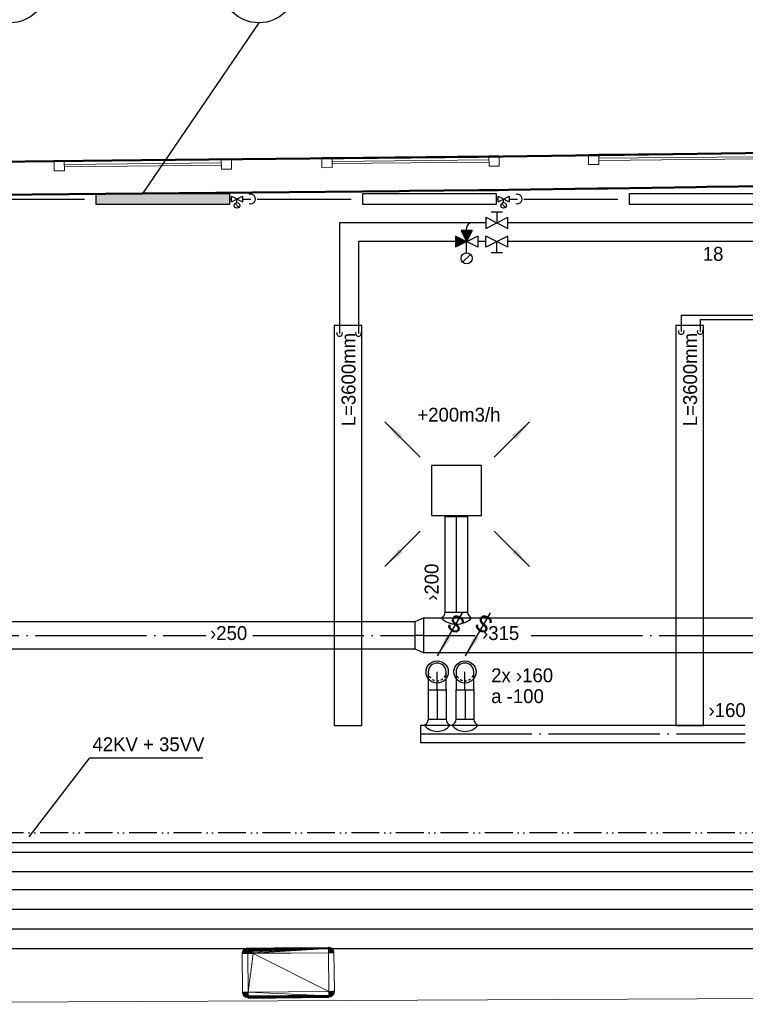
# Model space of a CAD drawing. Header units: millimetres. Extents: x 0 to 83478, y 0 to 53008.
# Tile 23 of 83: x 19463 to 25994, y 20725 to 29593. Entities that reach past the tile are written whole.
import ezdxf
from ezdxf.enums import TextEntityAlignment as Align

# ---------------------------------------------------------------- set-up
doc = ezdxf.new("R2010")
doc.units = ezdxf.units.MM
doc.header["$LTSCALE"] = 50
doc.header["$MEASUREMENT"] = 0
doc.header["$PDMODE"] = 1
for name, pattern in [('2V-CENT', [23, 20, -1.5, 0, -1.5]), ('V-GOMD', [0.8, 0.4, -0.4]), ('V-KU', [2, 1, 1]), ('V-KV', [2, 1, 1]), ('V-V', [2, 1, 1]), ('V-VV', [8, 5, -1, 0, -1, 0, -1])]:
    doc.linetypes.add(name, pattern=pattern)
doc.layers.get('0').update_dxf_attribs({"linetype": 'CONTINUOUS'})
for name, color, linetype, lineweight in [('20602A200D001$0$A-GENM', 13, 'CONTINUOUS', 9), ('20602A200D001$0$A-GLAZ', 151, 'CONTINUOUS', 13), ('20602A200D001$0$A-WALL', 7, 'CONTINUOUS', 13)]:
    doc.layers.add(name, color=color, linetype=linetype, lineweight=lineweight)
for name, color, linetype in [('V060-', 3, 'CONTINUOUS'), ('V061-', 1, 'CONTINUOUS'), ('V070-', 3, 'CONTINUOUS'), ('V071-', 1, 'CONTINUOUS'), ('V080-', 3, 'CONTINUOUS'), ('V081-', 1, 'CONTINUOUS'), ('V100', 1, 'CONTINUOUS'), ('V100-', 6, 'CONTINUOUS'), ('V101', 1, 'CONTINUOUS'), ('V110', 1, 'CONTINUOUS'), ('V110-', 6, 'CONTINUOUS'), ('V111', 3, 'CONTINUOUS'), ('V111-', 1, 'CONTINUOUS')]:
    doc.layers.add(name, color=color, linetype=linetype)
doc.styles.add('FISO', font='fiso')
doc.styles.add('SIMPLEX', font='SIMPLEX')

# ---------------------------------------------------------------- blocks, each defined once
blk = doc.blocks.new('CCDIMF_315X250X75', base_point=(3095.5, 30301.1))
at = {"color": 0, "linetype": 'ByBlock'}
blk.add_line((3058, 30301.1), (3133, 30301.1), dxfattribs=at)
blk = doc.blocks.new('KCDIMF_315X250X75', base_point=(3095.5, 30301.1))
at = {"color": 0, "linetype": 'ByBlock'}
for p, q in [((3058, 30143.6), (3058, 30458.6)), ((3058, 30458.6), (3133, 30426.1)), ((3133, 30426.1), (3133, 30176.1)), ((3133, 30176.1), (3058, 30143.6))]:
    blk.add_line(p, q, dxfattribs=at)
blk = doc.blocks.new('3CDIMF_315X250X75', base_point=(3095.5, 30301.1))
for p in [(3058, 30301.1), (3133, 30301.1)]:
    blk.add_point(p)
at = {"color": 0, "linetype": 'ByBlock'}
blk.add_blockref('KCDIMF_315X250X75', (3095.5, 30301.1), dxfattribs=at)
at = {"color": 1, "linetype": '2V-CENT'}
blk.add_blockref('CCDIMF_315X250X75', (3095.5, 30301.1), dxfattribs=at)
at = {"style": 'SIMPLEX', "flags": 3}
blk.add_attdef('0', (3095.5, 30301.1), '', height=1, dxfattribs=at)
blk = doc.blocks.new('TAK_P', base_point=(16247.5, 22586.5))
for p, q in [((16248, 22587), (16247, 22587)), ((16247, 22587), (16247, 22586)), ((16248, 22586), (16248, 22587)), ((16247, 22586), (16248, 22586))]:
    blk.add_line(p, q)
blk = doc.blocks.new('C3A', base_point=(16246, 22590.5))
at = {"color": 0, "linetype": 'ByBlock'}
blk.add_line((16247, 22590.5), (16246, 22590.5), dxfattribs=at)
blk = doc.blocks.new('K3A', base_point=(16246, 22590.5))
at = {"color": 0, "linetype": 'ByBlock'}
for p, q in [((16246, 22591), (16247, 22591)), ((16247, 22591), (16247, 22590)), ((16247, 22590), (16246, 22590))]:
    blk.add_line(p, q, dxfattribs=at)
blk = doc.blocks.new('33A', base_point=(16246, 22590.5))
blk.add_point((16247, 22590.5))
at = {"color": 0, "linetype": 'ByBlock'}
blk.add_blockref('K3A', (16246, 22590.5), dxfattribs=at)
at = {"color": 1, "linetype": '2V-CENT'}
blk.add_blockref('C3A', (16246, 22590.5), dxfattribs=at)
at = {"style": 'SIMPLEX', "flags": 3}
blk.add_attdef('0', (16246, 22590.5), '', height=1, dxfattribs=at)
blk = doc.blocks.new('V420', base_point=(455, 404.5))
blk.add_line((455, 404.5), (464, 404.5))
blk.add_solid([(455, 404.5), (459, 405), (459, 404)])
blk = doc.blocks.new('V421', base_point=(455.5, 404.5))
at = {"rotation": 180}
blk.add_blockref('V420', (464.5, 404.5), dxfattribs=at)
blk = doc.blocks.new('K1A', base_point=(16237, 22591.5))
at = {"color": 0, "linetype": 'ByBlock'}
blk.add_line((16237, 22592), (16237, 22591), dxfattribs=at)
blk = doc.blocks.new('21A', base_point=(16237, 22591.5))
blk.add_point((16237, 22591.5))
at = {"color": 0, "linetype": 'ByBlock'}
blk.add_blockref('K1A', (16237, 22591.5), dxfattribs=at)
at = {"style": 'SIMPLEX', "flags": 3}
blk.add_attdef('0', (16237, 22591.5), '', height=1, dxfattribs=at)
blk = doc.blocks.new('CIRC_P', base_point=(16254, 22587))
blk.add_circle((16254, 22587), 0.5)
blk = doc.blocks.new('CBOJ90_NB', base_point=(86107.402, 31352.24))
at = {"color": 0, "linetype": 'ByBlock'}
blk.add_line((86106.402, 31352.24), (86107.402, 31352.24), dxfattribs=at)
blk = doc.blocks.new('V422', base_point=(16230, 22585))
blk.add_blockref('V420', (16230, 22585))
at = {"style": 'SIMPLEX'}
blk.add_text('s', height=4, rotation=90, dxfattribs=at).set_placement((16238, 22585), align=Align.CENTER)
blk = doc.blocks.new('20602A200D001$0$VT- 19162 - VT--288895-P02')
at = {"layer": '20602A200D001$0$A-WALL'}
for p, q in [((37079, 18909.3), (37029, 18908.8)), ((37079, 18909.3), (37029, 18908.8)), ((37029, 18908.8), (37079, 18909.3)), ((37032.6, 18561.8), (37029, 18908.8)), ((37082.5, 18562.3), (37079, 18909.3)), ((37032.6, 18561.8), (37082.5, 18562.3)), ((37032.6, 18561.8), (37082.5, 18562.3)), ((37082.5, 18562.3), (37032.6, 18561.8))]:
    blk.add_line(p, q, dxfattribs=at)
blk = doc.blocks.new('20602A200D001$0$VT- 19162 - VT- 19162-288899-P02')
blk.add_blockref('20602A200D001$0$VT- 19162 - VT--288895-P02', (0, 0))
blk = doc.blocks.new('20602A200D001$0$VT- 19297 - VT- 19297-288908-P02')
at = {"layer": '20602A200D001$0$A-WALL', "lineweight": 50}
for p, q in [((37809.9, 18529.9), (37083, 18522.3)), ((37083, 18522.3), (37083.1, 18512.3)), ((37083.1, 18512.3), (37810, 18519.9)), ((37810, 18519.9), (37809.9, 18529.9))]:
    blk.add_line(p, q, dxfattribs=at)
blk = doc.blocks.new('20602A200D001$0$VT- 19456 - VT--288920-P02')
at = {"layer": '20602A200D001$0$A-WALL'}
for p, q in [((37855.9, 18917.5), (37805.9, 18916.9)), ((37855.9, 18917.5), (37805.9, 18916.9)), ((37805.9, 18916.9), (37855.9, 18917.5)), ((37809.5, 18569.9), (37805.9, 18916.9)), ((37859.5, 18570.5), (37855.9, 18917.5)), ((37809.5, 18569.9), (37859.5, 18570.5)), ((37809.5, 18569.9), (37859.5, 18570.5)), ((37859.5, 18570.5), (37809.5, 18569.9))]:
    blk.add_line(p, q, dxfattribs=at)
blk = doc.blocks.new('20602A200D001$0$VT- 19456 - VT- 19456-288924-P02')
blk.add_blockref('20602A200D001$0$VT- 19456 - VT--288920-P02', (0, 0))
blk = doc.blocks.new('20602A200D001$0$VT- 19639 - VT--288929-P02')
at = {"layer": '20602A200D001$0$A-WALL'}
for p, q in [((37078.5, 18959.3), (37805.4, 18966.9)), ((37078.5, 18959.3), (37078.6, 18949.3)), ((37078.5, 18959.3), (37078.6, 18949.3)), ((37078.6, 18949.3), (37078.5, 18959.3)), ((37078.6, 18949.3), (37805.5, 18956.9)), ((37078.6, 18949.3), (37108.7, 18949.6)), ((37108.7, 18949.6), (37078.6, 18949.3)), ((37805.5, 18956.9), (37805.4, 18966.9)), ((37805.5, 18956.9), (37805.4, 18966.9)), ((37805.4, 18966.9), (37805.5, 18956.9))]:
    blk.add_line(p, q, dxfattribs=at)
blk = doc.blocks.new('20602A200D001$0$VT- 19639 - VT- 19639-288933-P02')
blk.add_blockref('20602A200D001$0$VT- 19639 - VT--288929-P02', (0, 0))
blk = doc.blocks.new('20602A200D001$0$VT- 19946 - VT- 2-288945-P02')
at = {"layer": '20602A200D001$0$A-WALL'}
for start, end in [(180.58853, 240.58853), (240.58853, 270.58853)]:
    blk.add_arc((37082.5, 18562.3), 50, start, end, dxfattribs=at)
blk = doc.blocks.new('20602A200D001$0$VT- 19946 - VT--288938-P02')
at = {"layer": '20602A200D001$0$A-WALL'}
for p, q in [((37082.5, 18562.3), (37032.6, 18561.8)), ((37082.5, 18562.3), (37032.6, 18561.8)), ((37032.6, 18557.4), (37082.5, 18562.3)), ((37082.5, 18562.3), (37032.6, 18557.4)), ((37032.6, 18561.8), (37082.5, 18562.3)), ((37032.6, 18561.8), (37032.6, 18557.4)), ((37032.6, 18557.4), (37034.2, 18548.8)), ((37034.2, 18548.8), (37082.5, 18562.3)), ((37082.5, 18562.3), (37034.2, 18548.8)), ((37034.2, 18548.8), (37037.3, 18540.6)), ((37037.3, 18540.6), (37082.5, 18562.3)), ((37082.5, 18562.3), (37037.3, 18540.6)), ((37037.3, 18540.6), (37041.7, 18533.1)), ((37041.7, 18533.1), (37082.5, 18562.3)), ((37082.5, 18562.3), (37041.7, 18533.1)), ((37047.4, 18526.4), (37082.5, 18562.3)), ((37082.5, 18562.3), (37047.4, 18526.4)), ((37054.2, 18520.9), (37082.5, 18562.3)), ((37082.5, 18562.3), (37054.2, 18520.9)), ((37082.5, 18562.3), (37061.8, 18516.6)), ((37061.8, 18516.6), (37082.5, 18562.3)), ((37082.5, 18562.3), (37070.1, 18513.7)), ((37070.1, 18513.7), (37082.5, 18562.3)), ((37082.5, 18562.3), (37078.7, 18512.2)), ((37078.7, 18512.2), (37082.5, 18562.3)), ((37083.1, 18512.3), (37082.5, 18562.3)), ((37041.7, 18533.1), (37047.4, 18526.4)), ((37047.4, 18526.4), (37054.2, 18520.9)), ((37054.2, 18520.9), (37061.8, 18516.6)), ((37061.8, 18516.6), (37070.1, 18513.7)), ((37070.1, 18513.7), (37078.7, 18512.2)), ((37078.7, 18512.2), (37083.1, 18512.3))]:
    blk.add_line(p, q, dxfattribs=at)
blk = doc.blocks.new('20602A200D001$0$VT- 19946 - VT- 19946-288942-P02')
for name in ['20602A200D001$0$VT- 19946 - VT--288938-P02', '20602A200D001$0$VT- 19946 - VT- 2-288945-P02']:
    blk.add_blockref(name, (0, 0))
blk = doc.blocks.new('20602A200D001$0$VT- 20319 - VT- 2-288954-P02')
at = {"layer": '20602A200D001$0$A-WALL'}
for start, end in [(300.58853, 330.58853), (330.58853, 0.58853), (270.59007, 300.58853)]:
    blk.add_arc((37809.5, 18569.9), 50, start, end, dxfattribs=at)
blk = doc.blocks.new('20602A200D001$0$VT- 20319 - VT--288947-P02')
at = {"layer": '20602A200D001$0$A-WALL'}
for p, q in [((37809.5, 18569.9), (37859.5, 18570.5)), ((37843, 18570.3), (37809.5, 18569.9)), ((37809.5, 18569.9), (37843, 18570.3)), ((37809.5, 18569.9), (37809.5, 18569.9)), ((37809.5, 18569.9), (37809.5, 18569.9)), ((37809.5, 18569.9), (37809.5, 18569.9)), ((37809.5, 18569.9), (37809.5, 18569.9)), ((37809.5, 18569.9), (37809.5, 18569.9)), ((37809.5, 18569.9), (37809.5, 18569.9)), ((37809.5, 18569.9), (37809.5, 18569.9)), ((37809.5, 18569.9), (37809.8, 18536.5)), ((37859.5, 18566.1), (37809.5, 18569.9)), ((37859.5, 18566.1), (37809.5, 18569.9)), ((37858.1, 18557.4), (37809.5, 18569.9)), ((37855.2, 18549.2), (37809.5, 18569.9)), ((37855.2, 18549.2), (37809.5, 18569.9)), ((37850.9, 18541.6), (37809.5, 18569.9)), ((37809.5, 18569.9), (37809.5, 18569.9)), ((37809.5, 18569.9), (37845.3, 18534.8)), ((37845.3, 18534.8), (37809.5, 18569.9)), ((37814.4, 18520), (37809.5, 18569.9)), ((37814.4, 18520), (37809.5, 18569.9)), ((37809.5, 18569.9), (37809.5, 18569.9)), ((37809.5, 18569.9), (37809.5, 18569.9)), ((37809.5, 18569.9), (37838.7, 18529.1)), ((37809.5, 18569.9), (37831.1, 18524.7)), ((37831.1, 18524.7), (37809.5, 18569.9)), ((37809.5, 18569.9), (37809.5, 18569.9)), ((37809.5, 18569.9), (37809.5, 18569.9)), ((37809.5, 18569.9), (37823, 18521.6)), ((37809.5, 18569.9), (37809.5, 18569.9)), ((37809.5, 18569.9), (37809.5, 18569.9)), ((37809.5, 18569.9), (37809.8, 18536.5)), ((37810, 18519.9), (37809.8, 18536.5)), ((37809.8, 18536.5), (37809.9, 18529.9)), ((37845.3, 18534.8), (37838.7, 18529.1)), ((37843, 18570.3), (37859.5, 18570.5)), ((37859.5, 18570.5), (37843, 18570.3)), ((37845.3, 18534.8), (37843.1, 18532.9)), ((37845.3, 18534.8), (37843.1, 18532.9)), ((37850.9, 18541.6), (37845.3, 18534.8)), ((37845.3, 18534.8), (37849, 18539.3)), ((37850.9, 18541.6), (37849, 18539.3)), ((37850.9, 18541.6), (37849, 18539.3)), ((37852.3, 18544.1), (37850.9, 18541.6)), ((37850.9, 18541.6), (37852.3, 18544.1)), ((37852.3, 18544.1), (37855.2, 18549.2)), ((37855.2, 18549.2), (37852.3, 18544.1)), ((37856.1, 18551.9), (37855.2, 18549.2)), ((37855.2, 18549.2), (37856.1, 18551.9)), ((37858.1, 18557.4), (37856.1, 18551.9)), ((37858.1, 18557.4), (37856.1, 18551.9)), ((37858.1, 18557.4), (37859.5, 18566.1)), ((37858.1, 18557.4), (37859, 18563.2)), ((37859, 18563.2), (37859.5, 18566.1)), ((37859, 18563.2), (37859.5, 18566.1)), ((37859.5, 18569), (37859.5, 18570.5)), ((37859.5, 18570.5), (37859.5, 18566.1)), ((37859.5, 18570.5), (37859.5, 18569)), ((37859.5, 18566.1), (37859.5, 18569)), ((37810, 18519.9), (37812.9, 18520)), ((37810, 18519.9), (37814.4, 18520)), ((37812.9, 18520), (37814.4, 18520)), ((37812.9, 18520), (37814.4, 18520)), ((37817.2, 18520.5), (37814.4, 18520)), ((37814.4, 18520), (37817.2, 18520.5)), ((37823, 18521.6), (37817.2, 18520.5)), ((37823, 18521.6), (37817.2, 18520.5)), ((37823, 18521.6), (37831.1, 18524.7)), ((37823, 18521.6), (37828.4, 18523.7)), ((37828.4, 18523.7), (37831.1, 18524.7)), ((37828.4, 18523.7), (37831.1, 18524.7)), ((37833.6, 18526.1), (37831.1, 18524.7)), ((37831.1, 18524.7), (37833.6, 18526.1)), ((37838.7, 18529.1), (37833.6, 18526.1)), ((37838.7, 18529.1), (37833.6, 18526.1)), ((37838.7, 18529.1), (37843.1, 18532.9))]:
    blk.add_line(p, q, dxfattribs=at)
blk = doc.blocks.new('20602A200D001$0$VT- 20319 - VT- 20319-288951-P02')
for name in ['20602A200D001$0$VT- 20319 - VT--288947-P02', '20602A200D001$0$VT- 20319 - VT- 2-288954-P02']:
    blk.add_blockref(name, (0, 0))
blk = doc.blocks.new('20602A200D001$0$VT- 20638 - VT- 2-288963-P02')
at = {"layer": '20602A200D001$0$A-WALL'}
for start, end in [(60.58853, 90.58853), (30.58853, 60.58853), (0.58853, 30.58853)]:
    blk.add_arc((37805.9, 18916.9), 50, start, end, dxfattribs=at)
blk = doc.blocks.new('20602A200D001$0$VT- 20638 - VT--288956-P02')
at = {"layer": '20602A200D001$0$A-WALL'}
for p, q in [((37809.8, 18967), (37805.4, 18966.9)), ((37805.5, 18956.9), (37805.4, 18966.9)), ((37805.9, 18916.9), (37805.4, 18966.9)), ((37805.5, 18956.9), (37805.4, 18966.9)), ((37809.8, 18967), (37805.9, 18916.9)), ((37805.9, 18916.9), (37809.8, 18967)), ((37818.4, 18965.6), (37805.9, 18916.9)), ((37805.9, 18916.9), (37818.4, 18965.6)), ((37805.9, 18916.9), (37846.7, 18946.2)), ((37846.7, 18946.2), (37805.9, 18916.9)), ((37805.9, 18916.9), (37851.2, 18938.6)), ((37851.2, 18938.6), (37805.9, 18916.9)), ((37805.9, 18916.9), (37854.3, 18930.4)), ((37854.3, 18930.4), (37805.9, 18916.9)), ((37805.9, 18916.9), (37855.9, 18921.8)), ((37855.9, 18921.8), (37805.9, 18916.9)), ((37805.9, 18916.9), (37855.9, 18917.5)), ((37805.9, 18916.9), (37855.9, 18917.5)), ((37855.9, 18917.5), (37805.9, 18916.9)), ((37806, 18916.9), (37826.6, 18962.6)), ((37826.6, 18962.6), (37806, 18916.9)), ((37806, 18916.9), (37834.3, 18958.4)), ((37834.3, 18958.4), (37806, 18916.9)), ((37806, 18916.9), (37841, 18952.8)), ((37841, 18952.8), (37806, 18916.9)), ((37818.4, 18965.6), (37809.8, 18967)), ((37826.6, 18962.6), (37818.4, 18965.6)), ((37834.3, 18958.4), (37826.6, 18962.6)), ((37834.3, 18958.4), (37841, 18952.8)), ((37846.7, 18946.2), (37841, 18952.8)), ((37851.2, 18938.6), (37846.7, 18946.2)), ((37854.3, 18930.4), (37851.2, 18938.6)), ((37855.9, 18921.8), (37854.3, 18930.4)), ((37855.9, 18917.5), (37855.9, 18921.8))]:
    blk.add_line(p, q, dxfattribs=at)
blk = doc.blocks.new('20602A200D001$0$VT- 20638 - VT- 20638-288960-P02')
for name in ['20602A200D001$0$VT- 20638 - VT--288956-P02', '20602A200D001$0$VT- 20638 - VT- 2-288963-P02']:
    blk.add_blockref(name, (0, 0))
blk = doc.blocks.new('20602A200D001$0$VT- 21135 - VT- 2-288972-P02')
at = {"layer": '20602A200D001$0$A-WALL'}
blk.add_arc((37079, 18909.3), 50, 90.59007, 180.58853, dxfattribs=at)
blk = doc.blocks.new('20602A200D001$0$VT- 21135 - VT--288965-P02')
at = {"layer": '20602A200D001$0$A-WALL'}
for p, q in [((37030.4, 18921.8), (37028.9, 18913.2)), ((37028.9, 18913.2), (37029, 18908.8)), ((37028.9, 18913.2), (37079, 18909.3)), ((37079, 18909.3), (37028.9, 18913.2)), ((37029, 18908.8), (37079, 18909.3)), ((37029, 18908.8), (37079, 18909.3)), ((37079, 18909.3), (37029, 18908.8)), ((37033.3, 18930), (37030.4, 18921.8)), ((37079, 18909.3), (37030.4, 18921.8)), ((37030.4, 18921.8), (37079, 18909.3)), ((37037.6, 18937.7), (37033.3, 18930)), ((37079, 18909.3), (37033.3, 18930)), ((37033.3, 18930), (37079, 18909.3)), ((37043.1, 18944.4), (37037.6, 18937.7)), ((37079, 18909.3), (37037.6, 18937.7)), ((37037.6, 18937.7), (37079, 18909.3)), ((37043.1, 18944.4), (37049.8, 18950.1)), ((37079, 18909.3), (37043.1, 18944.4)), ((37043.1, 18944.4), (37079, 18909.3)), ((37057.3, 18954.6), (37049.8, 18950.1)), ((37049.8, 18950.1), (37079, 18909.3)), ((37079, 18909.3), (37049.8, 18950.1)), ((37065.5, 18957.6), (37057.3, 18954.6)), ((37057.3, 18954.6), (37079, 18909.3)), ((37079, 18909.3), (37057.3, 18954.6)), ((37074.1, 18959.2), (37065.5, 18957.6)), ((37079, 18909.3), (37065.5, 18957.6)), ((37065.5, 18957.6), (37079, 18909.3)), ((37078.5, 18959.3), (37074.1, 18959.2)), ((37079, 18909.3), (37074.1, 18959.2)), ((37074.1, 18959.2), (37079, 18909.3)), ((37082.8, 18959.3), (37078.5, 18959.3)), ((37082.8, 18959.3), (37078.5, 18959.3)), ((37079, 18909.3), (37078.5, 18959.3)), ((37078.5, 18959.3), (37082.8, 18959.3)), ((37078.5, 18959.3), (37079, 18909.3)), ((37079, 18909.3), (37082.8, 18959.3)), ((37082.8, 18959.3), (37079, 18909.3)), ((37079, 18909.3), (37091.5, 18957.9)), ((37091.5, 18957.9), (37079, 18909.3)), ((37079, 18909.3), (37099.7, 18955)), ((37099.7, 18955), (37079, 18909.3)), ((37079, 18909.3), (37107.3, 18950.7)), ((37107.3, 18950.7), (37079, 18909.3)), ((37079, 18909.3), (37114.1, 18945.1)), ((37114.1, 18945.1), (37079, 18909.3)), ((37079, 18909.3), (37119.8, 18938.5)), ((37119.8, 18938.5), (37079, 18909.3)), ((37079, 18909.3), (37124.3, 18931)), ((37124.3, 18931), (37079, 18909.3)), ((37079, 18909.3), (37127.3, 18922.8)), ((37127.3, 18922.8), (37079, 18909.3)), ((37079, 18909.3), (37128.9, 18914.2)), ((37128.9, 18914.2), (37079, 18909.3)), ((37079, 18909.3), (37129, 18909.3)), ((37091.5, 18957.9), (37082.8, 18959.3)), ((37091.5, 18957.9), (37082.8, 18959.3)), ((37082.8, 18959.3), (37091.5, 18957.9)), ((37099.7, 18955), (37091.5, 18957.9)), ((37099.7, 18955), (37091.5, 18957.9)), ((37091.5, 18957.9), (37099.7, 18955)), ((37107.3, 18950.7), (37099.7, 18955)), ((37107.3, 18950.7), (37099.7, 18955)), ((37099.7, 18955), (37107.3, 18950.7)), ((37107.3, 18950.7), (37108.7, 18949.6)), ((37107.3, 18950.7), (37114.1, 18945.1)), ((37107.3, 18950.7), (37108.7, 18949.6)), ((37119.8, 18938.5), (37114.1, 18945.1)), ((37124.3, 18931), (37119.8, 18938.5)), ((37127.3, 18922.8), (37124.3, 18931)), ((37128.9, 18914.2), (37127.3, 18922.8)), ((37129, 18909.3), (37128.9, 18914.2))]:
    blk.add_line(p, q, dxfattribs=at)
blk = doc.blocks.new('20602A200D001$0$VT- 21135 - VT- 21135-288969-P02')
for name in ['20602A200D001$0$VT- 21135 - VT--288965-P02', '20602A200D001$0$VT- 21135 - VT- 2-288972-P02']:
    blk.add_blockref(name, (0, 0))
blk = doc.blocks.new('20602A200D001$0$VT- 28362 - VT--289138-P02')
at = {"layer": '20602A200D001$0$A-WALL'}
for p, q in [((39156.2, 26084.3), (44862.1, 26167.1)), ((36123.4, 26054.8), (39156.2, 26084.3)), ((36123.4, 26054.8), (30177.9, 25997.2)), ((41118.8, 25812.7), (40320.6, 25801.1)), ((40994.4, 25810.9), (41118.8, 25812.7)), ((41081.4, 25812.2), (41211.7, 25814.1)), ((41118.8, 25812.7), (41211.7, 25814.1)), ((41211.7, 25814.1), (42014.1, 25825.7)), ((38443, 25777.3), (32745.3, 25722.1)), ((38536, 25778.2), (38443, 25777.3)), ((39159.8, 25784.3), (38536, 25778.2)), ((39159.8, 25784.3), (39333.4, 25786.8)), ((39426.4, 25788.1), (39333.4, 25786.8)), ((40227.6, 25799.8), (39426.4, 25788.1)), ((40227.6, 25799.8), (40320.6, 25801.1))]:
    blk.add_line(p, q, dxfattribs=at)
at = {"layer": '20602A200D001$0$A-WALL', "lineweight": 50}
for p, q in [((39156.2, 26084.3), (44862.1, 26167.1)), ((36123.4, 26054.8), (39156.2, 26084.3)), ((30177.9, 25997.2), (36123.4, 26054.8)), ((41118.8, 25812.7), (40320.6, 25801.1)), ((41211.7, 25814.1), (41118.8, 25812.7)), ((42014.1, 25825.7), (41211.7, 25814.1)), ((38443, 25777.3), (32745.3, 25722.1)), ((38536, 25778.2), (38443, 25777.3)), ((39159.8, 25784.3), (38536, 25778.2)), ((39333.4, 25786.8), (39159.8, 25784.3)), ((39426.4, 25788.1), (39333.4, 25786.8)), ((40227.6, 25799.8), (39426.4, 25788.1)), ((40320.6, 25801.1), (40227.6, 25799.8))]:
    blk.add_line(p, q, dxfattribs=at)
blk = doc.blocks.new('20602A200D001$0$VT- 28362 - VT- 28362-289142-P02')
blk.add_blockref('20602A200D001$0$VT- 28362 - VT--289138-P02', (0, 0))
blk = doc.blocks.new('20602A200D001$0$V- - V- 4-289158-P02')
at = {"layer": '20602A200D001$0$A-GLAZ'}
for p, q in [((35336.7, 26051.7), (35336.7, 26047.2)), ((35336.7, 26051.7), (35336.7, 26047.2)), ((36933.5, 26067.2), (36933.6, 26062.7)), ((36933.5, 26067.2), (36933.6, 26062.7))]:
    blk.add_line(p, q, dxfattribs=at)
blk = doc.blocks.new('20602A200D001$0$V- - V--289148-P02')
at = {"layer": '20602A200D001$0$A-GLAZ'}
for p, q in [((35428.7, 26052.6), (35336.7, 26051.7)), ((35428.7, 26052.6), (35336.7, 26051.7)), ((35428.7, 26052.6), (35336.7, 26051.7)), ((35428.7, 26052.6), (35336.7, 26051.7)), ((35336.7, 26051.7), (35428.7, 26052.6)), ((35336.7, 26047.2), (35336.7, 26051.7)), ((35336.7, 26047.2), (35336.7, 26051.7)), ((35341.2, 26047.3), (35336.7, 26051.7)), ((35336.7, 26051.7), (35337.5, 25959.7)), ((35336.7, 26051.7), (35336.7, 26047.2)), ((35336.7, 26047.2), (35336.7, 26051.7)), ((35428.7, 26052.6), (36841.5, 26066.3)), ((35428.7, 26048.1), (35428.7, 26052.6)), ((35428.7, 26052.6), (35497.5, 26048.8)), ((35428.7, 26052.6), (35428.7, 26048.1)), ((35428.7, 26048.1), (35428.7, 26052.6)), ((35429.6, 25960.6), (35428.7, 26052.6)), ((36841.9, 26030.3), (35429, 26016.6)), ((35429.2, 25996.6), (36842.1, 26010.3)), ((36841.5, 26066.3), (36933.5, 26067.2)), ((36841.5, 26066.3), (36933.5, 26067.2)), ((36933.5, 26067.2), (36841.5, 26066.3)), ((36933.5, 26067.2), (36841.5, 26066.3)), ((36841.5, 26066.3), (36933.5, 26067.2)), ((36841.6, 26061.8), (36841.5, 26066.3)), ((36841.5, 26066.3), (36842.4, 25974.3)), ((36841.5, 26066.3), (36841.6, 26061.8)), ((36841.6, 26061.8), (36841.5, 26066.3)), ((36929.1, 26062.7), (36933.5, 26067.2)), ((36933.6, 26062.7), (36933.5, 26067.2)), ((36933.6, 26062.7), (36933.5, 26067.2)), ((36933.5, 26067.2), (36933.6, 26062.7)), ((36934.5, 25975.2), (36933.5, 26067.2)), ((36933.6, 26062.7), (36933.5, 26067.2)), ((35337.5, 25959.7), (35429.6, 25960.6)), ((36842.4, 25974.3), (36934.5, 25975.2))]:
    blk.add_line(p, q, dxfattribs=at)
blk = doc.blocks.new('20602A200D001$0$V- - V--289152-P02')
for name in ['20602A200D001$0$V- - V- 4-289158-P02', '20602A200D001$0$V- - V--289148-P02']:
    blk.add_blockref(name, (0, 0))
blk = doc.blocks.new('20602A200D001$0$V- 31006 - V- 4-289190-P02')
at = {"layer": '20602A200D001$0$A-GLAZ'}
for p, q in [((37746.4, 26079.3), (37746.5, 26070.6)), ((37746.4, 26079.3), (37746.5, 26070.6)), ((39342.6, 26094.7), (39342.6, 26087)), ((39342.6, 26094.7), (39342.6, 26087))]:
    blk.add_line(p, q, dxfattribs=at)
blk = doc.blocks.new('20602A200D001$0$V- 31006 - V--289183-P02')
at = {"layer": '20602A200D001$0$A-GLAZ'}
for p, q in [((37838.4, 26080.2), (37746.4, 26079.3)), ((37746.4, 26079.3), (37838.4, 26080.2)), ((37838.4, 26080.2), (37746.4, 26079.3)), ((37838.4, 26080.2), (37746.4, 26079.3)), ((37746.4, 26079.3), (37838.4, 26080.2)), ((37746.5, 26070.6), (37746.4, 26079.3)), ((37746.5, 26070.6), (37746.4, 26079.3)), ((37755.2, 26070.7), (37746.4, 26079.3)), ((37746.4, 26079.3), (37747.3, 25987.3)), ((37746.4, 26079.3), (37746.5, 26070.6)), ((37746.5, 26070.6), (37746.4, 26079.3)), ((37838.4, 26080.2), (39250.6, 26093.9)), ((37838.5, 26071.5), (37838.4, 26080.2)), ((37838.4, 26080.2), (37838.5, 26071.5)), ((37838.5, 26071.5), (37838.4, 26080.2)), ((37839.3, 25988.2), (37838.4, 26080.2)), ((39117.4, 26083.9), (39250.6, 26093.9)), ((39250.6, 26093.9), (39342.6, 26094.7)), ((39342.6, 26094.7), (39250.6, 26093.9)), ((39342.6, 26094.7), (39250.6, 26093.9)), ((39342.6, 26094.7), (39250.6, 26093.9)), ((39250.6, 26093.9), (39342.6, 26094.7)), ((39250.6, 26093.9), (39250.7, 26085.6)), ((39250.6, 26093.9), (39251.5, 26001.9)), ((39250.6, 26093.9), (39250.7, 26085.6)), ((39250.7, 26085.6), (39250.6, 26093.9)), ((39342.6, 26094.7), (39334.8, 26086.8)), ((39342.6, 26094.7), (39342.6, 26087)), ((39342.6, 26087), (39342.6, 26094.7)), ((39342.6, 26094.7), (39342.6, 26087)), ((39343.5, 26002.7), (39342.6, 26094.7)), ((39342.6, 26087), (39342.6, 26094.7)), ((37747.3, 25987.3), (37839.3, 25988.2)), ((39250.9, 26057.9), (37838.8, 26044.2)), ((37839, 26024.2), (39251.1, 26037.9)), ((39251.5, 26001.9), (39343.5, 26002.7))]:
    blk.add_line(p, q, dxfattribs=at)
blk = doc.blocks.new('20602A200D001$0$V- 31006 - V- 31006-289187-P02')
for name in ['20602A200D001$0$V- 31006 - V- 4-289190-P02', '20602A200D001$0$V- 31006 - V--289183-P02']:
    blk.add_blockref(name, (0, 0))
blk = doc.blocks.new('20602A200D001$0$V- 31531 - V- 4-289199-P02')
at = {"layer": '20602A200D001$0$A-GLAZ'}
for p, q in [((40146.7, 26108.1), (40146.8, 26098.6)), ((40146.7, 26108.1), (40146.8, 26098.6)), ((41746.6, 26123.6), (41746.6, 26121.9)), ((41746.6, 26123.6), (41746.6, 26121.9))]:
    blk.add_line(p, q, dxfattribs=at)
blk = doc.blocks.new('20602A200D001$0$V- 31531 - V--289192-P02')
at = {"layer": '20602A200D001$0$A-GLAZ'}
for p, q in [((40238.7, 26109), (40146.7, 26108.1)), ((40238.7, 26109), (40146.7, 26108.1)), ((40238.7, 26109), (40146.7, 26108.1)), ((40238.7, 26109), (40146.7, 26108.1)), ((40146.7, 26108.1), (40238.7, 26109)), ((40146.8, 26098.6), (40146.7, 26108.1)), ((40146.8, 26098.6), (40146.7, 26108.1)), ((40156.2, 26098.8), (40146.7, 26108.1)), ((40146.7, 26108.1), (40147.6, 26016.1)), ((40146.7, 26108.1), (40146.8, 26098.6)), ((40146.8, 26098.6), (40146.7, 26108.1)), ((40238.7, 26109), (41654.6, 26122.7)), ((40238.8, 26100), (40238.7, 26109)), ((40238.7, 26109), (40238.8, 26100)), ((40238.8, 26100), (40238.7, 26109)), ((40239.6, 26017), (40238.7, 26109)), ((41655, 26086.7), (40239, 26073)), ((41618.1, 26120), (41654.6, 26122.7)), ((41654.6, 26122.7), (41746.6, 26123.6)), ((41654.6, 26122.7), (41746.6, 26123.6)), ((41746.6, 26123.6), (41654.6, 26122.7)), ((41746.6, 26123.6), (41654.6, 26122.7)), ((41654.6, 26122.7), (41746.6, 26123.6)), ((41654.6, 26120.5), (41654.6, 26122.7)), ((41654.6, 26122.7), (41655.5, 26030.7)), ((41654.6, 26122.7), (41654.6, 26120.5)), ((41654.6, 26120.5), (41654.6, 26122.7)), ((41744.9, 26121.9), (41746.6, 26123.6)), ((41746.6, 26121.9), (41746.6, 26123.6)), ((41746.6, 26121.9), (41746.6, 26123.6)), ((41746.6, 26123.6), (41746.6, 26121.9)), ((41747.5, 26031.6), (41746.6, 26123.6)), ((41746.6, 26121.9), (41746.6, 26123.6)), ((40147.6, 26016.1), (40239.6, 26017)), ((40239.2, 26053), (41655.2, 26066.7)), ((41655.5, 26030.7), (41747.5, 26031.6))]:
    blk.add_line(p, q, dxfattribs=at)
blk = doc.blocks.new('20602A200D001$0$V- 31531 - V- 31531-289196-P02')
for name in ['20602A200D001$0$V- 31531 - V- 4-289199-P02', '20602A200D001$0$V- 31531 - V--289192-P02']:
    blk.add_blockref(name, (0, 0))
blk = doc.blocks.new('20602A200D001$0$Teppe 514151 - Teppe-319814-P02')
at = {"layer": '20602A200D001$0$A-GENM'}
for p, q in [((37028.9, 18913.2), (37030.4, 18921.8)), ((37029, 18908.8), (37028.9, 18913.2)), ((37029, 18908.8), (37032.6, 18561.8)), ((37030.4, 18921.8), (37033.3, 18930)), ((37033.3, 18930), (37037.6, 18937.7)), ((37037.6, 18937.7), (37043.1, 18944.4)), ((37043.1, 18944.4), (37049.8, 18950.1)), ((37049.8, 18950.1), (37057.3, 18954.6)), ((37057.3, 18954.6), (37065.5, 18957.6)), ((37065.5, 18957.6), (37074.1, 18959.2)), ((37074.1, 18959.2), (37078.5, 18959.3)), ((37078.5, 18959.3), (37805.4, 18966.9)), ((37082.8, 18959.3), (37078.5, 18959.3)), ((37079, 18909.3), (37079, 18909.3)), ((37079, 18909.3), (37129, 18909.3)), ((37079, 18909.3), (37082.5, 18562.3)), ((37079, 18909.3), (37082.5, 18562.3)), ((37082.5, 18562.3), (37129, 18909.3)), ((37805.5, 18956.9), (37108.7, 18949.6)), ((37108.7, 18949.6), (37114.1, 18945.1)), ((37805.5, 18956.9), (37114.1, 18945.1)), ((37114.1, 18945.1), (37119.8, 18938.5)), ((37805.5, 18956.9), (37119.8, 18938.5)), ((37119.8, 18938.5), (37124.3, 18931)), ((37805.5, 18956.9), (37124.3, 18931)), ((37124.3, 18931), (37127.3, 18922.8)), ((37805.5, 18956.9), (37127.3, 18922.8)), ((37127.3, 18922.8), (37128.9, 18914.2)), ((37805.5, 18956.9), (37128.9, 18914.2)), ((37805.9, 18916.9), (37128.9, 18914.2)), ((37128.9, 18914.2), (37129, 18909.3)), ((37805.9, 18916.9), (37129, 18909.3)), ((37809.5, 18569.9), (37129, 18909.3)), ((37805.4, 18966.9), (37809.8, 18967)), ((37805.9, 18916.9), (37805.5, 18956.9)), ((37805.9, 18916.9), (37805.5, 18956.9)), ((37805.9, 18916.9), (37805.9, 18916.9)), ((37805.9, 18916.9), (37805.9, 18916.9)), ((37809.5, 18569.9), (37805.9, 18916.9)), ((37809.8, 18967), (37818.4, 18965.6)), ((37818.4, 18965.6), (37826.6, 18962.6)), ((37826.6, 18962.6), (37834.3, 18958.4)), ((37834.3, 18958.4), (37841, 18952.8)), ((37841, 18952.8), (37846.7, 18946.2)), ((37846.7, 18946.2), (37851.2, 18938.6)), ((37851.2, 18938.6), (37854.3, 18930.4)), ((37854.3, 18930.4), (37855.9, 18921.8)), ((37855.9, 18921.8), (37855.9, 18917.5)), ((37855.9, 18917.5), (37859.5, 18570.5)), ((30648.5, 18453.1), (56475.5, 18576.7)), ((37032.6, 18561.8), (37032.6, 18557.4)), ((37032.6, 18557.4), (37034.2, 18548.8)), ((37037.3, 18540.6), (37034.2, 18548.8)), ((37041.7, 18533.1), (37037.3, 18540.6)), ((37082.5, 18562.3), (37809.5, 18569.9)), ((37082.5, 18562.3), (37809.5, 18569.9)), ((37082.5, 18562.3), (37082.5, 18562.3)), ((37082.5, 18562.3), (37082.5, 18562.3)), ((37083, 18522.3), (37082.5, 18562.3)), ((37083, 18522.3), (37082.5, 18562.3)), ((37809.9, 18529.9), (37082.5, 18562.3)), ((37809.5, 18569.9), (37809.5, 18569.9)), ((37809.5, 18569.9), (37809.5, 18569.9)), ((37809.5, 18569.9), (37809.5, 18569.9)), ((37809.5, 18569.9), (37809.5, 18569.9)), ((37809.5, 18569.9), (37809.5, 18569.9)), ((37809.5, 18569.9), (37809.5, 18569.9)), ((37809.5, 18569.9), (37809.5, 18569.9)), ((37809.5, 18569.9), (37809.5, 18569.9)), ((37809.5, 18569.9), (37809.5, 18569.9)), ((37809.5, 18569.9), (37809.5, 18569.9)), ((37809.5, 18569.9), (37809.5, 18569.9)), ((37809.9, 18529.9), (37809.5, 18569.9)), ((37809.5, 18569.9), (37809.5, 18569.9)), ((37809.5, 18569.9), (37809.5, 18569.9)), ((37809.5, 18569.9), (37809.5, 18569.9)), ((37809.5, 18569.9), (37809.5, 18569.9)), ((37809.5, 18569.9), (37809.5, 18569.9)), ((37845.3, 18534.8), (37838.7, 18529.1)), ((37850.9, 18541.6), (37845.3, 18534.8)), ((37855.2, 18549.2), (37850.9, 18541.6)), ((37858.1, 18557.4), (37855.2, 18549.2)), ((37859.5, 18566.1), (37858.1, 18557.4)), ((37859.5, 18570.5), (37859.5, 18566.1)), ((37047.4, 18526.4), (37041.7, 18533.1)), ((37054.2, 18520.9), (37047.4, 18526.4)), ((37061.8, 18516.6), (37054.2, 18520.9)), ((37070.1, 18513.7), (37061.8, 18516.6)), ((37078.7, 18512.2), (37070.1, 18513.7)), ((37083.1, 18512.3), (37078.7, 18512.2)), ((37814.4, 18520), (37810, 18519.9)), ((37823, 18521.6), (37814.4, 18520)), ((37831.1, 18524.7), (37823, 18521.6)), ((37838.7, 18529.1), (37831.1, 18524.7))]:
    blk.add_line(p, q, dxfattribs=at)
blk = doc.blocks.new('20602A200D001$0$Teppe 514151 - Teppe 514151-319818-P02')
blk.add_blockref('20602A200D001$0$Teppe 514151 - Teppe-319814-P02', (0, 0))
blk = doc.blocks.new('20602A200D001')
at = {"layer": '20602A200D001$0$A-GENM'}
blk.add_blockref('20602A200D001$0$Teppe 514151 - Teppe 514151-319818-P02', (0, 0), dxfattribs=at)
at = {"layer": '20602A200D001$0$A-GLAZ'}
for name in ['20602A200D001$0$V- 31006 - V- 31006-289187-P02', '20602A200D001$0$V- 31531 - V- 31531-289196-P02', '20602A200D001$0$V- - V--289152-P02']:
    blk.add_blockref(name, (0, 0), dxfattribs=at)
at = {"layer": '20602A200D001$0$A-WALL', "lineweight": 50}
blk.add_blockref('20602A200D001$0$VT- 28362 - VT- 28362-289142-P02', (0, 0), dxfattribs=at)
at = {"layer": '20602A200D001$0$A-WALL'}
for name in ['20602A200D001$0$VT- 21135 - VT- 21135-288969-P02', '20602A200D001$0$VT- 19162 - VT- 19162-288899-P02', '20602A200D001$0$VT- 19639 - VT- 19639-288933-P02', '20602A200D001$0$VT- 20638 - VT- 20638-288960-P02', '20602A200D001$0$VT- 19456 - VT- 19456-288924-P02', '20602A200D001$0$VT- 19946 - VT- 19946-288942-P02', '20602A200D001$0$VT- 20319 - VT- 20319-288951-P02', '20602A200D001$0$VT- 19297 - VT- 19297-288908-P02']:
    blk.add_blockref(name, (0, 0), dxfattribs=at)

msp = doc.modelspace()

# ---------------------------------------------------------------- linework, layer by layer
at = {"layer": 'V060-', "linetype": 'Continuous'}
for p, q in [((23294, 24257.99), (23294, 25116.41)), ((23494, 25116.41), (23494, 24257.99)), ((18454.42, 24173), (23022, 24173)), ((23097, 24205.5), (30035, 24205.5)), ((23022, 23923), (18454.42, 23923)), ((30035, 23890.5), (23097, 23890.5)), ((23141.4, 23292.7), (23141.4, 23559.73)), ((23301.4, 23559.73), (23301.4, 23292.7)), ((23391.4, 23292.7), (23391.4, 23559.73)), ((23551.4, 23559.73), (23551.4, 23292.7)), ((23074.17, 23240, 47250), (25994, 23240, 47250)), ((25994, 23080, 47250), (23074.17, 23080, 47250))]:
    msp.add_line(p, q, dxfattribs=at)
at = {"layer": 'V060-', "color": 1, "linetype": '2V-CENT'}
for p, q in [((23394, 24257.99), (23394, 25116.41)), ((18454.42, 24048), (21137.63, 24048)), ((21560.54, 24048), (23022, 24048)), ((23097, 24048), (23561.92, 24048)), ((24068.22, 24048), (29568.74, 24048)), ((23221.4, 23559.73), (23221.4, 23292.7)), ((23471.4, 23559.73), (23471.4, 23292.7)), ((23074.17, 23160, 47250), (25994, 23160, 47250))]:
    msp.add_line(p, q, dxfattribs=at)
at = {"layer": 'V060-'}
for p, q in [((23294, 24257.99), (23494, 24257.99)), ((23141.4, 23292.7), (23301.4, 23292.7)), ((23391.4, 23292.7), (23551.4, 23292.7))]:
    msp.add_line(p, q, dxfattribs=at)
at = {"layer": 'V060-', "linetype": 'ByBlock'}
for p, q in [((23140.72, 23719), (23140.72, 23559)), ((23300.72, 23559), (23300.72, 23719)), ((23390.72, 23719), (23390.72, 23559)), ((23550.72, 23559), (23550.72, 23719)), ((23140.72, 23559), (23300.72, 23559)), ((23390.72, 23559), (23550.72, 23559))]:
    msp.add_line(p, q, dxfattribs=at)
at = {"layer": 'V060-'}
for centre, radius, start, end in [((23234.19, 24260.59), 59.87, 292.518662, 357.510131), ((23553.81, 24260.59), 59.87, 182.489869, 247.481338), ((23394, 24341.36), 193, 224.828748, 315.171252), ((23081.59, 23295.3), 59.87, 292.518662, 357.510131), ((23221.4, 23331.5), 148.44, 218.054624, 321.945376), ((23361.21, 23295.3), 59.87, 182.489869, 247.481338), ((23331.59, 23295.3), 59.87, 292.518662, 357.510131), ((23471.4, 23331.5), 148.44, 218.054624, 321.945376), ((23611.21, 23295.3), 59.87, 182.489869, 247.481338)]:
    msp.add_arc(centre, radius, start, end, dxfattribs=at)
at = {"layer": 'V060-', "linetype": 'ByBlock'}
for centre in [(23220.72, 23719), (23470.72, 23719)]:
    msp.add_arc(centre, 80, 359.99993, 539.99993, dxfattribs=at)
at = {"layer": 'V060-', "linetype": 'V-GOMD'}
for centre in [(23220.72, 23719), (23470.72, 23719)]:
    msp.add_arc(centre, 80, 179.99993, 359.99993, dxfattribs=at)
at = {"layer": 'V080-', "linetype": 'V-VV'}
msp.add_line((41509.31, 22270.43), (13502.8, 22270.43), dxfattribs=at)
at = {"layer": 'V080-', "linetype": 'V-KV'}
msp.add_line((41611.72, 22178.27), (13408.69, 22178.27), dxfattribs=at)
at = {"layer": 'V081-'}
for p, q in [((19548.69, 22234.32), (20093.08, 22944.69)), ((20093.08, 22944.69), (21111.78, 22944.69))]:
    msp.add_line(p, q, dxfattribs=at)
at = {"layer": 'V100', "color": 1}
msp.add_lwpolyline([(21351.11, 28027.37), (21351.11, 27927.37), (20151.11, 27927.37), (20151.11, 28027.37)], close=True, dxfattribs=at)
at = {"layer": 'V100'}
msp.add_trace([(20151.11, 28027.37), (20151.11, 27927.37), (21351.11, 28027.37), (21351.11, 27927.37)], dxfattribs=at)
at = {"layer": 'V100-', "linetype": 'V-V'}
for p, q in [((19201.71, 27977.37), (20047.84, 27977.37)), ((21368.88, 27977.37), (21351.11, 27977.37)), ((21468.88, 27977.37), (21542.75, 27977.37)), ((21601.71, 27977.37), (22447.84, 27977.37)), ((23768.88, 27977.37), (23751.11, 27977.37)), ((23868.88, 27977.37), (23942.75, 27977.37)), ((24001.71, 27977.37), (24847.84, 27977.37)), ((10456.08, 22096.6), (36484.65, 22096.6)), ((10281.08, 21921.6), (36484.65, 21921.6)), ((14395.41, 21757.95), (36484.65, 21757.95)), ((14564.71, 21582.95), (36484.65, 21582.95))]:
    msp.add_line(p, q, dxfattribs=at)
at = {"layer": 'V100-', "color": 1}
for p, q in [((21368.88, 27952.37), (21468.88, 28002.37)), ((21368.88, 28002.37), (21468.88, 27952.37)), ((21368.88, 27952.37), (21368.88, 28002.37)), ((21401.2, 27938.18), (21436.55, 27902.83)), ((21418.88, 27945.5), (21418.88, 27977.37)), ((21468.88, 28002.37), (21468.88, 27952.37)), ((23768.88, 27952.37), (23868.88, 28002.37)), ((23768.88, 28002.37), (23868.88, 27952.37)), ((23768.88, 27952.37), (23768.88, 28002.37)), ((23801.2, 27938.18), (23836.55, 27902.83)), ((23818.88, 27945.5), (23818.88, 27977.37)), ((23868.88, 28002.37), (23868.88, 27952.37))]:
    msp.add_line(p, q, dxfattribs=at)
for points in [[(23751.11, 28027.37), (23751.11, 27927.37), (22551.11, 27927.37), (22551.11, 28027.37)], [(26151.11, 28027.37), (26151.11, 27927.37), (24951.11, 27927.37), (24951.11, 28027.37)]]:
    msp.add_lwpolyline(points, close=True, dxfattribs=at)
for centre in [(21418.88, 27920.5), (23818.88, 27920.5)]:
    msp.add_circle(centre, 25, dxfattribs=at)
for centre in [(21542.75, 27977.37), (23942.75, 27977.37)]:
    msp.add_arc(centre, 43.12, 250.857232, 469.142768, dxfattribs=at)
at = {"layer": 'V101'}
msp.add_line((20573.28, 28029.61), (21618.81, 29564.7), dxfattribs=at)
for centre in [(19375.02, 29902.69), (21615.88, 29902.69)]:
    msp.add_circle(centre, 338, dxfattribs=at)
at = {"layer": 'V110', "color": 1}
for p, q in [((23708.27, 27863.7), (23808.27, 27863.7)), ((23758.27, 27863.7), (23758.27, 27763.7)), ((23658.27, 27813.7), (23658.27, 27713.7)), ((23658.27, 27813.7), (23858.27, 27713.7)), ((23658.27, 27713.7), (23858.27, 27813.7)), ((23858.27, 27713.7), (23858.27, 27813.7)), ((23535.4, 27694.4), (23435.4, 27694.4)), ((23435.4, 27694.4), (23485.4, 27594.4)), ((23535.4, 27694.4), (23485.4, 27594.4)), ((23585.4, 27544.4), (23385.4, 27644.4)), ((23585.4, 27644.4), (23385.4, 27544.4)), ((23385.4, 27644.4), (23385.4, 27544.4)), ((23485.4, 27494.4), (23485.4, 27594.4)), ((23585.4, 27644.4), (23585.4, 27544.4)), ((23658.27, 27544.4), (23658.27, 27644.4)), ((23858.27, 27544.4), (23658.27, 27644.4)), ((23858.27, 27644.4), (23658.27, 27544.4)), ((23758.27, 27494.4), (23758.27, 27594.4)), ((23858.27, 27544.4), (23858.27, 27644.4)), ((23808.27, 27494.4), (23708.27, 27494.4)), ((23520.75, 27479.76), (23450.04, 27409.05))]:
    msp.add_line(p, q, dxfattribs=at)
at = {"layer": 'V110'}
for points in [[(22294, 26837.5), (22294, 23237.5), (22544, 23237.5), (22544, 26837.5)], [(25368.88, 26837.5), (25368.88, 23237.5), (25618.88, 23237.5), (25618.88, 26837.5)]]:
    msp.add_lwpolyline(points, close=True, dxfattribs=at)
at = {"layer": 'V110', "color": 1}
msp.add_circle((23485.4, 27444.4), 50, dxfattribs=at)
at = {"layer": 'V110'}
for centre in [(25417.64, 26784.86), (25586.94, 26784.86), (22342.77, 26766.84), (22512.07, 26766.84)]:
    msp.add_arc(centre, 25, 161.775885, 378.224115, dxfattribs=at)
at = {"layer": 'V110-', "linetype": 'V-KU'}
for p, q in [((22342.77, 27763.7), (22342.77, 26766.84)), ((23658.27, 27763.7), (22342.77, 27763.7)), ((39687.36, 27763.7), (23858.27, 27763.7)), ((22512.07, 27594.4), (22512.07, 26766.84)), ((23385.4, 27594.4), (22512.07, 27594.4)), ((23658.27, 27594.4), (23585.4, 27594.4)), ((26663.35, 27594.4), (23858.27, 27594.4)), ((25417.64, 26932.4), (25417.64, 26784.86)), ((25417.64, 26932.4), (26832.65, 26932.4)), ((25586.94, 26891.65), (25586.94, 26784.86)), ((25586.94, 26891.65), (27913.51, 26891.65))]:
    msp.add_line(p, q, dxfattribs=at)
at = {"layer": 'V110-', "linetype": 'V-V'}
for p, q in [((23485.4, 27694.4), (23485.4, 27713.7)), ((14746.42, 21404.24), (36484.65, 21404.24)), ((14915.72, 21229.24), (36484.65, 21229.24))]:
    msp.add_line(p, q, dxfattribs=at)
msp.add_arc((23535.4, 27713.7), 50, 90, 180, dxfattribs=at)
at = {"layer": 'V110-'}
for points in [[(23535.4, 27694.4), (23435.4, 27694.4), (23485.4, 27594.4)], [(23385.4, 27644.4), (23385.4, 27544.4), (23485.4, 27594.4)]]:
    msp.add_solid(points, dxfattribs=at)

# ---------------------------------------------------------------- block references
at = {"layer": 'V060-'}
msp.add_blockref('20602A200D001', (-15563.7, 2272.18), dxfattribs=at)
at = {"layer": 'V060-', "linetype": 'Continuous', "rotation": 180}
msp.add_blockref('3CDIMF_315X250X75', (23060, 24048), dxfattribs=at)
at = {"layer": 'V060-', "color": 1, "linetype": '2V-CENT', "xscale": 160, "yscale": 160, "zscale": 160, "rotation": 90}
for p in [(23220.72, 23719), (23470.72, 23719)]:
    msp.add_blockref('CBOJ90_NB', p, dxfattribs=at)
at = {"layer": 'V060-', "linetype": 'Continuous', "xscale": 160, "yscale": 160, "zscale": 160, "rotation": 180}
msp.add_blockref('21A', (23073.59, 23160, 47250), dxfattribs=at)
at = {"layer": 'V070-'}
for name, p, xscale, yscale, zscale, rotation in [('V421', (23069.21, 25653.81), 50, 50, 50, 135), ('V421', (23735.17, 25653.64), 50, 50, 50, 45), ('TAK_P', (23394.56, 25351.87), 450, 450, 450, 270), ('V421', (23069.04, 24987.85), 50, 50, 50, 225), ('V421', (23735.01, 24987.68), 50, 50, 50, 315), ('V422', (23224.55, 23862.44), 50, 50, 50, 59.99999999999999), ('V422', (23474.55, 23862.44), 50, 50, 50, 59.99999999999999)]:
    msp.add_blockref(name, p, dxfattribs=dict(at, xscale=xscale, yscale=yscale, zscale=zscale, rotation=rotation))
at = {"layer": 'V070-', "linetype": 'Continuous', "xscale": 10, "yscale": 200, "zscale": 10, "rotation": 270}
msp.add_blockref('33A', (23394.56, 25126.87), dxfattribs=at)
at = {"layer": 'V070-', "xscale": 200, "yscale": 200, "zscale": 200}
for p in [(23220.72, 23719), (23470.72, 23719)]:
    msp.add_blockref('CIRC_P', p, dxfattribs=at)

# ---------------------------------------------------------------- texts
at = {"layer": 'V061-', "color": 1, "style": 'FISO'}
msp.add_text('›200', height=125, rotation=90, dxfattribs=at).set_placement((23232.99, 24359.52))
for s, p in [('›250', (21176.75, 24006.27)), ('›315', (23624.86, 24006.27)), ('›160', (25663.51, 23312.64))]:
    msp.add_text(s, height=125, dxfattribs=at).set_placement(p)
at = {"layer": 'V071-', "color": 1, "style": 'FISO'}
for s, p in [('+200m3/h', (23042.4, 25972.9)), ('2x ›160', (23706.93, 23625.63)), ('a -100', (23706.93, 23438.13))]:
    msp.add_text(s, height=125, dxfattribs=at).set_placement(p)
at = {"layer": 'V081-', "color": 1, "style": 'FISO'}
msp.add_text('42KV + 35VV', height=125, dxfattribs=at).set_placement((20118.08, 23004.69))
at = {"layer": 'V111', "color": 1, "style": 'FISO'}
for p in [(22485.11, 25930.94), (25559.99, 25930.94)]:
    msp.add_text('L=3600mm', height=125, rotation=90, dxfattribs=at).set_placement(p)
at = {"layer": 'V111-', "color": 1, "style": 'FISO'}
msp.add_text('18', height=125, dxfattribs=at).set_placement((25797.28, 27421.72), align=Align.RIGHT)

doc.saveas('drawing.dxf')
